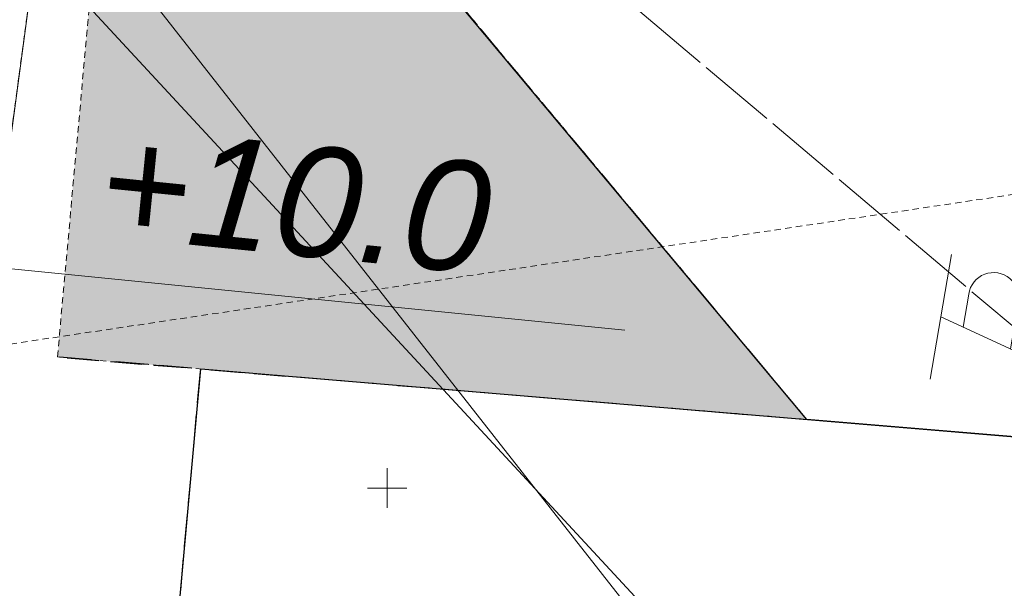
# Model space of a CAD drawing. Header units: feet. Extents: x 1620404 to 1693143, y 557267 to 607752.
# Tile 94 of 107: x 1620980 to 1621005, y 607419 to 607433. Entities that reach past the tile are written whole.
import ezdxf

# ---------------------------------------------------------------- set-up
doc = ezdxf.new("R2010")
doc.units = ezdxf.units.FT
doc.header["$MEASUREMENT"] = 0
for name, pattern in [('DGN Style 2', [0.271631, 0.162979, -0.108652]), ('DGN Style 5', [0.190142, 0.081489, -0.108652]), ('elec', [4.2, 2, -0.1, -0.1, 2]), ('esmtshex', [4.75, 0.8, -0.325, -0.325, 0.8, -0.3, 0.8, -0.3, 0.8, -0.3]), ('sanex', [0])]:
    doc.linetypes.add(name, pattern=pattern)
for name, color, linetype, lineweight in [('DT_X_TIN_Hull', 5, 'Continuous', 0), ('PV_X_Walk', 120, 'DGN Style 5', 0), ('RW_X_Esmt_SH', 6, 'esmtshex', 30), ('SH_Text', 7, 'Continuous', 13), ('UT_P_Electric', 1, 'elec', 13), ('UT_P_Misc_Cells', 7, 'Continuous', 13), ('UT_X_Sanitary_Line', 3, 'sanex', 0), ('XS_X_Ground_Line', 3, 'DGN Style 2', 13)]:
    doc.layers.add(name, color=color, linetype=linetype, lineweight=lineweight)
doc.layers.add('RW_X_Easement_Area', color=3, linetype='DGN Style 2', lineweight=0, plot=False, transparency=0.5)
doc.layers.add('SC_Scratch1', color=7, linetype='Continuous', lineweight=0, plot=False)
doc.layers.add('SV_X_Shot_Marker (Construction)', color=40, linetype='Continuous', lineweight=0, transparency=0.5)
doc.styles.add('Label - LeftBottom', font='ariali.ttf', dxfattribs={"height": 0.14})

# ---------------------------------------------------------------- blocks, each defined once
blk = doc.blocks.new('*U1168')
at = {"layer": 'DT_X_TIN_Hull', "flags": 128}
blk.add_lwpolyline([(24.741, -174.132), (64.093, -144.07), (65.029, -144.072), (65.126, -143.944), (65.196, -143.381), (67.266, -102.924), (71.037, -77.778), (42.154, -67.623), (32.235, -70.985), (-5.4, 14.113), (13.215, 22.557), (13.942, 22.798), (19.222, 25.193), (21.387, 39.361), (23.905, 55.004), (24.263, 57.68), (27.585, 82.449), (29.624, 102.106), (30.744, 114.586), (31.14, 119.217), (33.274, 144.125)], dxfattribs=at)
blk = doc.blocks.new('*U1169')
at = {"layer": 'DT_X_TIN_Hull', "flags": 128}
blk.add_lwpolyline([(188.568, 33.521), (24.505, -56.648), (25.683, -38.429), (26.587, -28.378), (23.961, 4.23), (21.912, 37.434), (12.19, 48.52), (-33.188, 43.737), (-94.822, 122.253), (-93.799, 130.611)], dxfattribs=at)
blk = doc.blocks.new('SVPT_1123')
at = {"layer": 'SV_X_Shot_Marker (Construction)', "transparency": 33554495}
for p, q in [((0, 0.025), (0, -0.025)), ((-0.025, 0), (0.025, 0))]:
    blk.add_line(p, q, dxfattribs=at)
blk.add_point((0, 0), dxfattribs=at)
blk = doc.blocks.new('TPWP')
at = {"layer": 'UT_P_Misc_Cells', "linetype": 'Continuous', "lineweight": 0}
h = blk.add_hatch(color=30, dxfattribs=at)
edge = h.paths.add_edge_path()
edge.add_arc((0, 0), 0.065, 0, 360)
at = {"layer": 'UT_P_Misc_Cells', "color": 30, "linetype": 'Continuous', "lineweight": 13}
for p, q in [((0.0482, 0.18), (-0.0322, -0.12)), ((0.1282, 0.18), (-0.0318, 0.18)), ((0.0402, 0.15), (0.0827, 0.15)), ((0.0231, 0.0862), (0.0827, 0.0862))]:
    blk.add_line(p, q, dxfattribs=at)
at = {"layer": 'UT_P_Misc_Cells', "color": 30, "linetype": 'Continuous', "lineweight": 13, "extrusion": (0, 0, -1)}
blk.add_arc((-0.0833, 0.1181), 0.0319, 88.8767, 271.1233, dxfattribs=at)

msp = doc.modelspace()

# ---------------------------------------------------------------- linework, layer by layer
at = {"layer": 'PV_X_Walk', "flags": 128}
msp.add_lwpolyline([(1620996.788, 607590.385), (1620993.597, 607558.734), (1620990.903, 607531.605), (1620988.881, 607514.27), (1620986.351, 607484.731), (1620985.231, 607472.251), (1620983.192, 607452.594), (1620979.512, 607425.149), (1620976.994, 607409.506), (1620974.829, 607395.338)], dxfattribs=at)
at = {"layer": 'RW_X_Easement_Area', "transparency": 33554495, "flags": 128}
msp.add_lwpolyline([(1620981.41, 607424.927), (1620983.14, 607443.989), (1621000.379, 607423.345), (1620981.41, 607424.927)], close=True, dxfattribs=at)
at = {"layer": 'RW_X_Easement_Area', "transparency": 33554495}
msp.add_solid([(1620981.41, 607424.927), (1620983.14, 607443.989), (1620981.41, 607424.927), (1621000.379, 607423.345)], dxfattribs=at)
at = {"layer": 'RW_X_Esmt_SH'}
msp.add_line((1621000.379, 607423.345), (1620983.14, 607443.989), dxfattribs=at)
at = {"layer": 'RW_X_Esmt_SH', "flags": 128}
msp.add_lwpolyline([(1620975.013, 607314.152), (1620999.266, 607337.985), (1621005.154, 607402.877), (1620983.23, 607404.706), (1620985.037, 607424.625), (1620981.41, 607424.927), (1620981.41, 607424.927), (1621000.379, 607423.345)], dxfattribs=at)
at = {"layer": 'SC_Scratch1', "color": 1, "lineweight": 30}
for p, q in [((1621000.379, 607423.345), (1620983.14, 607443.989)), ((1621015.931, 607422.047), (1621000.379, 607423.345))]:
    msp.add_line(p, q, dxfattribs=at)
at = {"layer": 'SC_Scratch1', "color": 3, "lineweight": 30}
for p, q in [((1620983.23, 607404.706), (1620985.037, 607424.625)), ((1620985.037, 607424.625), (1621015.931, 607422.047))]:
    msp.add_line(p, q, dxfattribs=at)
at = {"layer": 'SH_Text', "color": 7, "linetype": 'Continuous', "lineweight": 0}
msp.add_line((1620979.788, 607427.208), (1620995.777, 607425.605), dxfattribs=at)
at = {"layer": 'UT_P_Electric', "flags": 128}
msp.add_lwpolyline([(1620943.978, 607530.583), (1620984.937, 607528.604), (1620977.061, 607449.786), (1621007.16, 607424.387), (1621165.95, 607408.105), (1621165.95, 607408.105), (1621165.95, 607408.105), (1621165.95, 607408.105)], dxfattribs=at)
at = {"layer": 'UT_X_Sanitary_Line', "flags": 128}
msp.add_lwpolyline([(1620917.572, 607056.468), (1620946.597, 607303.475), (1620969.398, 607318.134), (1620991.388, 607337.131), (1620999.699, 607414.899), (1620962.261, 607455.348)], dxfattribs=at)
at = {"layer": 'XS_X_Ground_Line', "flags": 128}
msp.add_lwpolyline([(1620746.689, 607297.379), (1620748.095, 607291.785), (1620779.569, 607288.79), (1620808.741, 607301.635), (1620814.86, 607301.894), (1620812.283, 607290.973), (1620815.494, 607284.813), (1620812.734, 607269.032), (1620817.164, 607272.316), (1620822.663, 607273.472), (1620823.777, 607275.409), (1620833.831, 607276.857), (1620842.089, 607280.051), (1620850.734, 607285.069), (1620880.059, 607282.731), (1620881.962, 607280.443), (1620895.902, 607261.523), (1620889.382, 607213.696), (1620888.082, 607205.216), (1620883.753, 607159.401), (1620887.996, 607141.373), (1620888.315, 607125.213), (1620884.571, 607106.645), (1620890.511, 607106.463), (1620889.465, 607094.585), (1620889.25, 607093.707), (1620888.672, 607092.772), (1620887.978, 607092.076), (1620887.071, 607092.006), (1620886.16, 607091.971), (1620885.568, 607088.082), (1620886.654, 607087.902), (1620887.651, 607087.221), (1620888.442, 607085.707), (1620888.506, 607084.888), (1620886.778, 607070.576), (1620890.524, 607069.916), (1620895.233, 607075.171), (1620900.283, 607078.624), (1620900.793, 607078.524), (1620919.758, 607082.46), (1620942.421, 607075.264), (1620945.919, 607074.816), (1620945.726, 607070.668), (1620957.413, 607069.613), (1620957.499, 607070.146), (1620957.496, 607071.987), (1620957.906, 607076.408), (1620958.376, 607081.776), (1620959.258, 607088.255), (1620959.666, 607091.269), (1620962.505, 607101.55), (1620963.872, 607107.921), (1620965.588, 607113.691), (1620965.547, 607113.815), (1620964.075, 607114.367), (1620964.051, 607115.384), (1620972.6, 607145.578), (1620973.005, 607146.593), (1620973.54, 607148.302), (1620973.567, 607148.753), (1620974.702, 607164.594), (1620976.192, 607165.798), (1620973.782, 607173.685), (1620974.035, 607176.388), (1620980.349, 607196.013), (1620984.729, 607210.858), (1620984.874, 607218.044), (1620986.574, 607226.322), (1620992.94, 607228.959), (1621010.774, 607227.179), (1621013.458, 607226.052), (1621020.637, 607226.073), (1621020.734, 607226.201), (1621032.239, 607297.081), (1621054.112, 607306.746), (1621054.931, 607316.441), (1621057.013, 607344.711), (1621054.387, 607377.319), (1621050.594, 607393.13), (1621052.339, 607410.523), (1621046.191, 607417.464), (1621042.617, 607421.609), (1621037.835, 607424.331), (1621033.292, 607433.17), (1620979.512, 607425.149), (1620983.192, 607452.594), (1620985.231, 607472.251), (1620986.351, 607484.731), (1620986.748, 607489.362), (1620988.881, 607514.27), (1620990.903, 607531.605), (1620991.127, 607533.857), (1620993.597, 607558.734), (1620994.28, 607565.511), (1620996.788, 607590.385), (1620998.437, 607605.104), (1621000.336, 607626.565), (1621002.111, 607645.831), (1621002.892, 607654.576), (1620999.135, 607655.949), (1620995.811, 607656.471), (1620995.386, 607656.598), (1620977.877, 607662.074), (1620971.699, 607662.307), (1620960.511, 607670.555), (1620960.109, 607670.677), (1620938.469, 607671.362), (1620937.805, 607643.561), (1620937.135, 607610.92), (1620935.315, 607584.427), (1620928.858, 607551.193), (1620925.198, 607530.235), (1620918.419, 607505.271), (1620916.534, 607497.176), (1620919.823, 607452.032), (1620882.973, 607448.406), (1620871.8, 607449.095), (1620881.045, 607424.843), (1620891.589, 607408.347), (1620892.984, 607397.589), (1620883.102, 607388.071), (1620867.478, 607374.653), (1620865.854, 607373.61), (1620863.634, 607372.487), (1620861.853, 607372.163), (1620859.624, 607372.405), (1620854.922, 607372.936), (1620854.264, 607368.249), (1620850.861, 607368.325), (1620850.305, 607366.436), (1620849.817, 607366.113), (1620847.776, 607364.944), (1620844.436, 607364.027), (1620838.698, 607363.398), (1620830.833, 607363.592), (1620824.924, 607352.991), (1620817.773, 607341.051), (1620800.298, 607333.725), (1620787.71, 607330.391), (1620776.274, 607328.723), (1620765.797, 607328.274), (1620766.505, 607314.621), (1620746.689, 607297.379)], dxfattribs=at)

# ---------------------------------------------------------------- block references
at = {"layer": 'DT_X_TIN_Hull'}
for name, p in [('*U1169', (1621030.426, 607373.089)), ('*U1168', (1620955.607, 607370.145))]:
    msp.add_blockref(name, p, dxfattribs=at)
at = {"layer": 'SV_X_Shot_Marker (Construction)', "transparency": 33554495, "xscale": 20, "yscale": 20, "zscale": 20}
msp.add_blockref('SVPT_1123', (1620989.755, 607421.608), dxfattribs=at)
at = {"layer": 'UT_P_Misc_Cells', "color": 30, "linetype": 'Continuous', "lineweight": 13, "xscale": 20.00000000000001, "yscale": 20.00000000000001, "zscale": 20.00000000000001, "rotation": 80.35860757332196}
msp.add_blockref('TPWP', (1621007.16, 607424.387), dxfattribs=at)

# ---------------------------------------------------------------- texts
at = {"layer": 'SH_Text', "color": 7, "linetype": 'Continuous', "lineweight": 13, "style": 'Label - LeftBottom'}
msp.add_text('+10.0', height=2.8, rotation=354.274, dxfattribs=at).set_placement((1620982.361, 607428.011))

doc.saveas('drawing.dxf')
